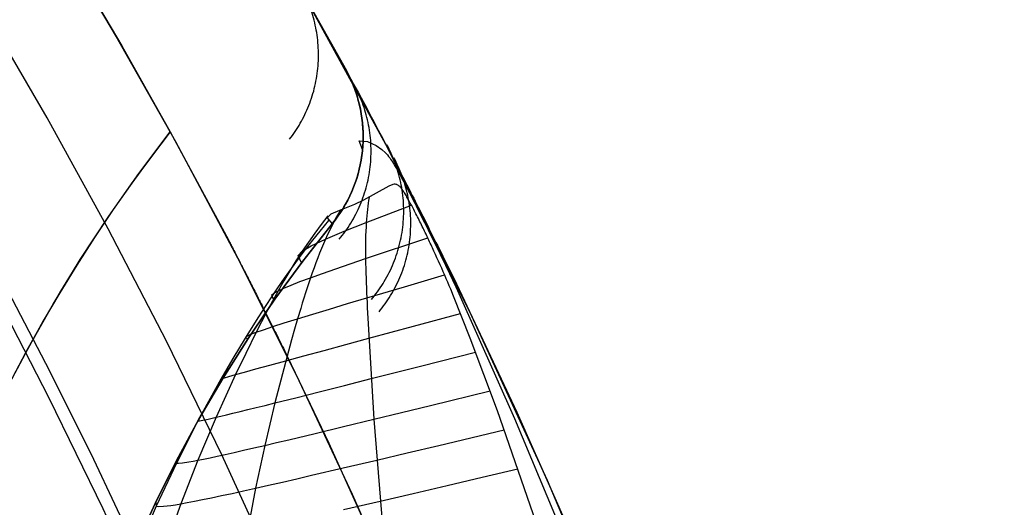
# Model space of a CAD drawing. Header units: millimetres. Extents: x -118 to 118, y -118 to 118.
# Tile 64 of 68: x 96 to 117, y 47 to 57. Entities that reach past the tile are written whole.
import ezdxf

# ---------------------------------------------------------------- set-up
doc = ezdxf.new("R2010")
doc.units = ezdxf.units.MM
doc.header["$MEASUREMENT"] = 0
doc.layers.add('Predefinito', color=5, linetype='Continuous')

msp = doc.modelspace()

# ---------------------------------------------------------------- linework, layer by layer
at = {"layer": 'Predefinito'}
for points in [[(100.272, 61.251), (101.758, 58.75), (103.181, 56.213)], [(100.272, 61.251), (101.758, 58.75), (103.181, 56.213)], [(113.5, 0), (113.472, 2.519), (113.387, 5.06), (113.244, 7.62), (113.041, 10.198), (112.777, 12.793), (112.45, 15.401), (112.06, 18.022), (111.605, 20.653), (111.084, 23.291), (110.497, 25.935), (109.842, 28.583), (109.119, 31.23), (108.326, 33.877), (107.465, 36.518), (106.533, 39.153), (105.531, 41.779), (104.459, 44.392), (103.316, 46.99), (102.103, 49.57), (100.82, 52.13), (99.468, 54.666), (98.046, 57.177), (96.556, 59.658)], [(97.203, 58.598), (98.294, 56.75), (99.349, 54.881)], [(99.349, 54.881), (98.294, 56.75), (97.203, 58.598)], [(108.5, 0), (108.458, 2.664), (108.35, 5.331), (108.175, 8.001), (107.933, 10.674), (107.627, 13.33), (107.256, 15.981), (106.82, 18.626), (106.319, 21.265), (105.755, 23.888), (105.129, 26.495), (104.439, 29.087), (103.687, 31.666), (102.872, 34.227), (101.997, 36.764), (101.061, 39.278), (100.065, 41.767), (99.006, 44.24), (97.889, 46.68), (96.715, 49.087), (95.483, 51.461), (94.186, 53.817), (92.835, 56.132), (91.429, 58.406)], [(117.5, 0), (117.43, 4.056), (117.22, 8.106), (116.87, 12.148), (116.381, 16.174), (115.754, 20.182), (114.988, 24.165), (114.086, 28.12), (113.047, 32.041), (111.874, 35.923), (110.567, 39.764), (109.129, 43.556), (107.56, 47.297), (105.864, 50.981), (104.041, 54.605), (102.094, 58.164)], [(103.181, 56.213), (103.227, 56.125), (103.271, 56.035), (103.311, 55.944), (103.348, 55.851), (103.382, 55.757), (103.413, 55.662), (103.441, 55.567), (103.466, 55.47), (103.487, 55.372), (103.505, 55.274), (103.52, 55.176), (103.532, 55.077), (103.54, 54.977), (103.545, 54.878), (103.547, 54.778)], [(103.547, 54.778), (103.545, 54.878), (103.54, 54.977), (103.532, 55.077), (103.52, 55.176), (103.505, 55.274), (103.487, 55.372), (103.466, 55.47), (103.441, 55.567), (103.413, 55.662), (103.382, 55.757), (103.348, 55.851), (103.311, 55.944), (103.271, 56.035), (103.227, 56.125), (103.181, 56.213)], [(92.085, 33.824), (92.104, 34.959), (92.16, 36.092), (92.254, 37.222), (92.386, 38.349), (92.555, 39.471), (92.761, 40.586), (93.004, 41.695), (93.284, 42.794), (93.6, 43.883), (93.952, 44.962), (94.34, 46.028), (94.763, 47.081), (95.22, 48.119), (95.712, 49.141), (96.238, 50.146), (96.796, 51.134), (97.388, 52.102), (98.011, 53.05), (98.665, 53.977), (99.349, 54.881)], [(99.349, 54.881), (98.925, 54.328), (98.511, 53.764), (98.107, 53.191), (97.714, 52.607), (97.332, 52.014), (96.962, 51.412), (96.603, 50.801), (96.257, 50.181), (95.922, 49.553)], [(99.349, 54.881), (100.62, 52.516)], [(103.547, 54.778), (103.545, 54.675), (103.54, 54.573), (103.531, 54.47), (103.519, 54.369), (103.503, 54.267), (103.484, 54.166), (103.461, 54.066), (103.435, 53.967), (103.406, 53.869), (103.373, 53.771), (103.337, 53.675), (103.297, 53.581), (103.255, 53.487), (103.209, 53.395), (103.16, 53.305), (103.108, 53.216), (103.053, 53.13), (102.996, 53.045), (102.935, 52.962), (102.871, 52.882)], [(102.871, 52.882), (102.935, 52.962), (102.996, 53.045), (103.053, 53.13), (103.108, 53.216), (103.16, 53.305), (103.209, 53.395), (103.255, 53.487), (103.297, 53.581), (103.337, 53.675), (103.373, 53.771), (103.406, 53.869), (103.435, 53.967), (103.461, 54.066), (103.484, 54.166), (103.503, 54.267), (103.519, 54.369), (103.531, 54.47), (103.54, 54.573), (103.545, 54.675), (103.547, 54.778)], [(96.085, 33.824), (96.102, 34.856), (96.155, 35.886), (96.243, 36.913), (96.367, 37.937), (96.525, 38.957), (96.718, 39.97), (96.945, 40.976), (97.207, 41.974), (97.503, 42.962), (97.832, 43.939), (98.195, 44.905), (98.59, 45.857), (99.018, 46.796), (99.477, 47.719), (99.968, 48.626), (100.49, 49.516), (101.042, 50.388), (101.623, 51.24), (102.233, 52.071), (102.871, 52.882)], [(102.871, 52.882), (102.233, 52.071), (101.623, 51.24), (101.042, 50.388), (100.49, 49.516), (99.968, 48.626), (99.477, 47.719), (99.018, 46.796), (98.59, 45.857), (98.195, 44.905), (97.832, 43.939), (97.503, 42.962), (97.207, 41.974), (96.945, 40.976), (96.718, 39.97), (96.525, 38.957), (96.367, 37.937), (96.243, 36.913), (96.155, 35.886), (96.102, 34.856), (96.085, 33.824)], [(96.085, 33.824), (96.102, 34.856), (96.155, 35.886), (96.243, 36.913), (96.367, 37.937), (96.525, 38.957), (96.718, 39.97), (96.945, 40.976), (97.207, 41.974), (97.503, 42.962), (97.832, 43.939), (98.195, 44.905), (98.59, 45.857), (99.018, 46.796), (99.477, 47.719), (99.968, 48.626), (100.49, 49.516), (101.042, 50.388), (101.623, 51.24), (102.233, 52.071), (102.871, 52.882)]]:
    msp.add_lwpolyline(points, dxfattribs=at)
at = {"layer": 'Predefinito', "extrusion": (0.002345, -0.004287, 0.999988)}
msp.add_lwpolyline([(103.026, 52.547), (103.06, 52.588), (103.092, 52.63), (103.125, 52.672), (103.156, 52.715), (103.187, 52.759), (103.218, 52.804), (103.247, 52.85), (103.276, 52.896), (103.305, 52.943), (103.332, 52.991), (103.359, 53.039), (103.385, 53.089), (103.41, 53.138), (103.434, 53.189), (103.457, 53.24), (103.48, 53.291), (103.502, 53.343), (103.522, 53.396), (103.542, 53.449), (103.561, 53.503), (103.578, 53.557), (103.595, 53.612), (103.611, 53.667), (103.625, 53.722), (103.639, 53.778), (103.652, 53.834), (103.663, 53.89), (103.674, 53.947), (103.683, 54.004), (103.691, 54.061), (103.699, 54.118), (103.705, 54.175), (103.71, 54.233), (103.714, 54.29), (103.716, 54.348), (103.718, 54.405), (103.719, 54.463), (103.718, 54.52), (103.716, 54.578), (103.714, 54.635), (103.71, 54.692), (103.705, 54.749), (103.699, 54.806), (103.692, 54.863), (103.684, 54.919), (103.675, 54.975), (103.665, 55.031), (103.653, 55.086), (103.641, 55.141), (103.628, 55.195), (103.614, 55.249), (103.599, 55.303), (103.583, 55.356), (103.566, 55.409), (103.548, 55.461), (103.529, 55.513), (103.51, 55.564), (103.489, 55.614), (103.468, 55.664), (103.446, 55.713), (103.423, 55.762), (103.4, 55.81), (103.376, 55.857), (103.351, 55.903)], dxfattribs=at)
at = {"layer": 'Predefinito', "extrusion": (-0.007671, 0.014032, 0.999872)}
msp.add_lwpolyline([(101.942, 54.725), (102.004, 54.808), (102.063, 54.893), (102.092, 54.937), (102.12, 54.982), (102.148, 55.027), (102.175, 55.073), (102.201, 55.119), (102.226, 55.166), (102.251, 55.214), (102.274, 55.263), (102.297, 55.312), (102.32, 55.361), (102.341, 55.411), (102.362, 55.462), (102.381, 55.513), (102.4, 55.565), (102.418, 55.617), (102.435, 55.67), (102.451, 55.722), (102.466, 55.776), (102.48, 55.83), (102.493, 55.884), (102.505, 55.938), (102.516, 55.992), (102.526, 56.047), (102.535, 56.102), (102.543, 56.158), (102.55, 56.213), (102.556, 56.269), (102.561, 56.325), (102.565, 56.38), (102.568, 56.436), (102.57, 56.492), (102.571, 56.548), (102.571, 56.604), (102.569, 56.66), (102.567, 56.715), (102.564, 56.771), (102.559, 56.826), (102.554, 56.881), (102.547, 56.937), (102.54, 56.991), (102.532, 57.046), (102.522, 57.1), (102.512, 57.154), (102.501, 57.208), (102.488, 57.261), (102.475, 57.314), (102.461, 57.366), (102.446, 57.418), (102.43, 57.47), (102.414, 57.521), (102.396, 57.572), (102.378, 57.622), (102.359, 57.671), (102.339, 57.72), (102.318, 57.769), (102.296, 57.817), (102.251, 57.911), (102.203, 58.002)], dxfattribs=at)
at = {"layer": 'Predefinito', "extrusion": (0.008778, -0.016066, 0.999832)}
msp.add_lwpolyline([(115.589, -4.775), (115.638, -4.755), (115.687, -4.735), (115.736, -4.713), (115.785, -4.69), (115.834, -4.667), (115.882, -4.642), (115.931, -4.616), (115.979, -4.59), (116.026, -4.562), (116.074, -4.534), (116.121, -4.504), (116.167, -4.473), (116.214, -4.442), (116.259, -4.409), (116.305, -4.376), (116.35, -4.342), (116.394, -4.306), (116.438, -4.27), (116.481, -4.233), (116.523, -4.194), (116.565, -4.155), (116.607, -4.116), (116.647, -4.075), (116.687, -4.033), (116.726, -3.991), (116.764, -3.948), (116.802, -3.904), (116.838, -3.859), (116.874, -3.813), (116.909, -3.767), (116.943, -3.72), (116.976, -3.673), (117.009, -3.625), (117.04, -3.576), (117.07, -3.526), (117.1, -3.477), (117.128, -3.426), (117.156, -3.375), (117.182, -3.324), (117.207, -3.272), (117.232, -3.22), (117.255, -3.167), (117.277, -3.114), (117.298, -3.061), (117.318, -3.008), (117.337, -2.954), (117.355, -2.9), (117.372, -2.846), (117.388, -2.792), (117.403, -2.737), (117.416, -2.683), (117.429, -2.628), (117.441, -2.574), (117.451, -2.519), (117.461, -2.465), (117.469, -2.41), (117.476, -2.356), (117.483, -2.301), (117.488, -2.247), (117.492, -2.193), (117.496, -2.139), (117.498, -2.086), (117.5, -2.033), (117.5, -1.98)], dxfattribs=at)
at = {"layer": 'Predefinito', "extrusion": (0.01019, -0.018684, 0.999774)}
msp.add_lwpolyline([(115.614, -5), (115.663, -4.98), (115.712, -4.959), (115.76, -4.937), (115.809, -4.914), (115.857, -4.89), (115.905, -4.866), (115.952, -4.84), (116, -4.813), (116.047, -4.785), (116.094, -4.756), (116.14, -4.727), (116.186, -4.696), (116.232, -4.664), (116.277, -4.632), (116.322, -4.598), (116.366, -4.564), (116.41, -4.528), (116.453, -4.492), (116.496, -4.455), (116.538, -4.417), (116.579, -4.378), (116.62, -4.338), (116.66, -4.297), (116.699, -4.256), (116.737, -4.213), (116.775, -4.17), (116.812, -4.126), (116.848, -4.082), (116.883, -4.036), (116.918, -3.99), (116.952, -3.944), (116.984, -3.897), (117.016, -3.849), (117.047, -3.8), (117.077, -3.751), (117.106, -3.701), (117.134, -3.651), (117.161, -3.601), (117.187, -3.55), (117.212, -3.498), (117.236, -3.446), (117.258, -3.394), (117.28, -3.342), (117.301, -3.289), (117.321, -3.236), (117.34, -3.182), (117.357, -3.129), (117.374, -3.075), (117.39, -3.021), (117.404, -2.967), (117.418, -2.913), (117.43, -2.859), (117.441, -2.805), (117.452, -2.75), (117.461, -2.696), (117.469, -2.642), (117.477, -2.588), (117.483, -2.534), (117.488, -2.481), (117.492, -2.427), (117.496, -2.374), (117.498, -2.32), (117.5, -2.267), (117.5, -2.215)], dxfattribs=at)
at = {"layer": 'Predefinito', "extrusion": (-0.020803, 0.038145, 0.999056)}
msp.add_lwpolyline([(-115.903, -2.576), (-115.988, -2.623), (-116.073, -2.673), (-116.156, -2.726), (-116.238, -2.782), (-116.319, -2.842), (-116.398, -2.904), (-116.475, -2.969), (-116.551, -3.038), (-116.624, -3.109), (-116.696, -3.183), (-116.765, -3.26), (-116.831, -3.339), (-116.895, -3.421), (-116.956, -3.505), (-117.015, -3.592), (-117.07, -3.68), (-117.122, -3.77), (-117.171, -3.862), (-117.217, -3.955), (-117.259, -4.05), (-117.298, -4.146), (-117.334, -4.243), (-117.366, -4.341), (-117.395, -4.439), (-117.42, -4.538), (-117.441, -4.637), (-117.459, -4.736), (-117.474, -4.835), (-117.486, -4.934), (-117.494, -5.032), (-117.498, -5.13), (-117.5, -5.227)], dxfattribs=at)
at = {"layer": 'Predefinito', "extrusion": (1, 0, 0)}
for points in [[(56.213, 0), (56.213, -99.998)], [(54.881, -99.999), (54.881, -132)], [(54.881, 0), (54.881, -99.999)], [(54.778, -99.999), (54.778, 0)], [(54.778, -99.999), (54.778, 0)], [(52.882, 0), (52.882, -100)]]:
    msp.add_lwpolyline(points, dxfattribs=at)
at = {"layer": 'Predefinito', "extrusion": (-0.039757, 0.073282, 0.996519)}
msp.add_lwpolyline([(-116.244, -7.928), (-116.313, -7.979), (-116.382, -8.032), (-116.449, -8.088), (-116.514, -8.146), (-116.579, -8.206), (-116.642, -8.268), (-116.703, -8.333), (-116.763, -8.399), (-116.821, -8.468), (-116.877, -8.538), (-116.931, -8.61), (-116.982, -8.684), (-117.032, -8.76), (-117.08, -8.837), (-117.125, -8.916), (-117.168, -8.996), (-117.208, -9.078), (-117.246, -9.16), (-117.281, -9.244), (-117.314, -9.328), (-117.344, -9.413), (-117.371, -9.499), (-117.396, -9.586), (-117.418, -9.673), (-117.438, -9.76), (-117.454, -9.847), (-117.468, -9.935), (-117.48, -10.022), (-117.489, -10.109), (-117.495, -10.196), (-117.499, -10.283), (-117.5, -10.369)], dxfattribs=at)
at = {"layer": 'Predefinito', "extrusion": (-0.069148, 0.128673, 0.989273)}
msp.add_lwpolyline([(-116.724, -16.743), (-116.769, -16.794), (-116.813, -16.846), (-116.855, -16.899), (-116.897, -16.953), (-116.938, -17.008), (-116.977, -17.065), (-117.015, -17.122), (-117.052, -17.18), (-117.088, -17.24), (-117.122, -17.3), (-117.155, -17.361), (-117.187, -17.423), (-117.217, -17.486), (-117.246, -17.549), (-117.273, -17.613), (-117.299, -17.678), (-117.324, -17.743), (-117.346, -17.809), (-117.368, -17.876), (-117.387, -17.942), (-117.405, -18.01), (-117.422, -18.077), (-117.437, -18.145), (-117.45, -18.213), (-117.462, -18.281), (-117.472, -18.349), (-117.481, -18.417), (-117.488, -18.485), (-117.493, -18.553), (-117.497, -18.621), (-117.499, -18.689), (-117.5, -18.757)], dxfattribs=at)
at = {"layer": 'Predefinito', "extrusion": (-0.094158, 0.176488, 0.979789)}
msp.add_lwpolyline([(-116.997, -24.422), (-117.027, -24.468), (-117.056, -24.514), (-117.084, -24.561), (-117.111, -24.608), (-117.138, -24.656), (-117.164, -24.705), (-117.188, -24.754), (-117.212, -24.803), (-117.236, -24.853), (-117.258, -24.904), (-117.279, -24.955), (-117.3, -25.007), (-117.319, -25.058), (-117.337, -25.111), (-117.355, -25.163), (-117.372, -25.216), (-117.387, -25.27), (-117.402, -25.323), (-117.415, -25.377), (-117.428, -25.431), (-117.439, -25.485), (-117.45, -25.539), (-117.46, -25.594), (-117.468, -25.648), (-117.476, -25.703), (-117.482, -25.758), (-117.488, -25.812), (-117.492, -25.867), (-117.496, -25.922), (-117.498, -25.976), (-117.5, -26.031), (-117.5, -26.085)], dxfattribs=at)
at = {"layer": 'Predefinito', "extrusion": (-0.114085, 0.214848, 0.969961)}
msp.add_lwpolyline([(-117.132, -30.523), (-117.176, -30.605), (-117.216, -30.689), (-117.255, -30.775), (-117.291, -30.861), (-117.324, -30.949), (-117.354, -31.038), (-117.382, -31.128), (-117.407, -31.219), (-117.429, -31.311), (-117.448, -31.404), (-117.464, -31.496), (-117.477, -31.589), (-117.487, -31.683), (-117.494, -31.776), (-117.499, -31.869), (-117.5, -31.962)], dxfattribs=at)
at = {"layer": 'Predefinito', "extrusion": (-0.146582, 0.277687, 0.949423)}
msp.add_lwpolyline([(-117.5, -41.565), (-117.499, -41.489), (-117.496, -41.413), (-117.491, -41.337), (-117.485, -41.261), (-117.476, -41.185), (-117.465, -41.11), (-117.453, -41.034), (-117.438, -40.959), (-117.422, -40.885), (-117.404, -40.811), (-117.384, -40.737), (-117.362, -40.664), (-117.338, -40.592), (-117.312, -40.52), (-117.285, -40.449), (-117.256, -40.379)], dxfattribs=at)
at = {"layer": 'Predefinito', "extrusion": (-0.232962, 0.446409, 0.863972)}
msp.add_lwpolyline([(-117.364, -66.386), (-117.38, -66.44), (-117.395, -66.494), (-117.41, -66.549), (-117.423, -66.604), (-117.435, -66.66), (-117.446, -66.716), (-117.457, -66.771), (-117.466, -66.828), (-117.474, -66.884), (-117.481, -66.94), (-117.487, -66.997), (-117.491, -67.053), (-117.495, -67.11), (-117.498, -67.167), (-117.499, -67.223), (-117.5, -67.28)], dxfattribs=at)
at = {"layer": 'Predefinito', "extrusion": (-0.292537, 0.565205, 0.771339)}
msp.add_lwpolyline([(-117.383, -84.561), (-117.411, -84.662), (-117.423, -84.713), (-117.434, -84.764), (-117.445, -84.816), (-117.454, -84.867), (-117.463, -84.919), (-117.471, -84.971), (-117.478, -85.023), (-117.484, -85.075), (-117.489, -85.127), (-117.493, -85.18), (-117.496, -85.232), (-117.498, -85.284), (-117.5, -85.389)], dxfattribs=at)
at = {"layer": 'Predefinito', "extrusion": (-0.34974, 0.682697, 0.641566)}
msp.add_lwpolyline([(-117.389, -102.479), (-117.415, -102.578), (-117.437, -102.678), (-117.456, -102.778), (-117.472, -102.88), (-117.484, -102.981), (-117.493, -103.083), (-117.498, -103.186), (-117.5, -103.288)], dxfattribs=at)
at = {"layer": 'Predefinito', "extrusion": (0.999981, 9.8278e-05, -0.006158)}
msp.add_lwpolyline([(52.823, -99.365), (53.009, -110.983)], dxfattribs=at)
at = {"layer": 'Predefinito', "extrusion": (-0.395262, 0.780887, 0.483718)}
msp.add_lwpolyline([(-117.385, -117.363), (-117.412, -117.463), (-117.435, -117.565), (-117.455, -117.667), (-117.471, -117.77), (-117.484, -117.874), (-117.493, -117.977), (-117.498, -118.081), (-117.5, -118.185)], dxfattribs=at)
at = {"layer": 'Predefinito', "extrusion": (-0.424463, 0.850033, 0.311889)}
msp.add_lwpolyline([(-117.373, -127.69), (-117.388, -127.743), (-117.402, -127.795), (-117.416, -127.849), (-117.428, -127.902), (-117.439, -127.956), (-117.45, -128.01), (-117.459, -128.064), (-117.468, -128.118), (-117.475, -128.172), (-117.482, -128.227), (-117.487, -128.282), (-117.492, -128.336), (-117.496, -128.391), (-117.498, -128.446), (-117.5, -128.501), (-117.5, -128.555)], dxfattribs=at)
at = {"layer": 'Predefinito', "extrusion": (-0.435672, 0.885151, 0.163394)}
msp.add_lwpolyline([(-117.349, -132.705), (-117.367, -132.761), (-117.384, -132.818), (-117.4, -132.876), (-117.415, -132.934), (-117.428, -132.992), (-117.441, -133.05), (-117.452, -133.109), (-117.462, -133.168), (-117.471, -133.227), (-117.479, -133.286), (-117.485, -133.346), (-117.491, -133.405), (-117.495, -133.464), (-117.498, -133.524), (-117.499, -133.584), (-117.5, -133.643)], dxfattribs=at)
at = {"layer": 'Predefinito', "extrusion": (-0.434772, 0.896593, 0.084234)}
msp.add_lwpolyline([(-117.313, -134.017), (-117.335, -134.08), (-117.356, -134.143), (-117.376, -134.206), (-117.394, -134.27), (-117.411, -134.335), (-117.426, -134.399), (-117.44, -134.465), (-117.453, -134.53), (-117.464, -134.596), (-117.474, -134.662), (-117.482, -134.728), (-117.488, -134.795), (-117.493, -134.861), (-117.497, -134.927), (-117.499, -134.994), (-117.5, -135.06)], dxfattribs=at)
at = {"layer": 'Predefinito', "extrusion": (-0.432033, 0.897701, 0.086493)}
msp.add_lwpolyline([(-117.288, -133.954), (-117.313, -134.02), (-117.337, -134.087), (-117.359, -134.154), (-117.38, -134.222), (-117.399, -134.29), (-117.417, -134.359), (-117.432, -134.429), (-117.447, -134.498), (-117.459, -134.568), (-117.47, -134.638), (-117.479, -134.709), (-117.487, -134.779), (-117.493, -134.85), (-117.497, -134.921), (-117.499, -134.991), (-117.5, -135.062)], dxfattribs=at)
at = {"layer": 'Predefinito', "extrusion": (-0.429095, 0.898387, 0.093689)}
msp.add_lwpolyline([(-117.261, -133.831), (-117.29, -133.901), (-117.316, -133.971), (-117.341, -134.042), (-117.365, -134.113), (-117.386, -134.186), (-117.406, -134.259), (-117.424, -134.332), (-117.44, -134.406), (-117.454, -134.48), (-117.466, -134.555), (-117.476, -134.629), (-117.485, -134.704), (-117.492, -134.779), (-117.496, -134.854), (-117.499, -134.929), (-117.5, -135.004)], dxfattribs=at)
at = {"layer": 'Predefinito', "extrusion": (-0.423345, 0.899984, 0.103961)}
msp.add_lwpolyline([(-117.205, -133.636), (-117.24, -133.712), (-117.273, -133.789), (-117.304, -133.866), (-117.333, -133.945), (-117.359, -134.025), (-117.383, -134.105), (-117.406, -134.187), (-117.425, -134.268), (-117.443, -134.351), (-117.458, -134.433), (-117.471, -134.517), (-117.481, -134.6), (-117.49, -134.683), (-117.495, -134.767), (-117.499, -134.85), (-117.5, -134.933)], dxfattribs=at)
at = {"layer": 'Predefinito', "extrusion": (-0.41835, 0.903179, 0.096185)}
msp.add_lwpolyline([(-117.15, -133.702), (-117.191, -133.782), (-117.23, -133.865), (-117.267, -133.948), (-117.301, -134.033), (-117.332, -134.119), (-117.361, -134.206), (-117.388, -134.295), (-117.411, -134.383), (-117.432, -134.473), (-117.45, -134.563), (-117.465, -134.654), (-117.478, -134.744), (-117.488, -134.835), (-117.494, -134.926), (-117.499, -135.017), (-117.5, -135.108)], dxfattribs=at)
at = {"layer": 'Predefinito', "extrusion": (-0.413229, 0.906134, 0.090348)}
msp.add_lwpolyline([(-117.092, -133.735), (-117.14, -133.821), (-117.186, -133.908), (-117.228, -133.997), (-117.268, -134.087), (-117.304, -134.179), (-117.338, -134.273), (-117.369, -134.367), (-117.396, -134.463), (-117.421, -134.559), (-117.442, -134.657), (-117.46, -134.754), (-117.474, -134.852), (-117.486, -134.95), (-117.494, -135.049), (-117.498, -135.147), (-117.5, -135.245)], dxfattribs=at)
at = {"layer": 'Predefinito', "extrusion": (-0.407889, 0.908621, 0.089631)}
msp.add_lwpolyline([(-117.033, -133.707), (-117.061, -133.752), (-117.088, -133.797), (-117.114, -133.842), (-117.139, -133.889), (-117.164, -133.935), (-117.188, -133.983), (-117.211, -134.03), (-117.233, -134.078), (-117.255, -134.127), (-117.275, -134.176), (-117.295, -134.225), (-117.314, -134.275), (-117.332, -134.325), (-117.349, -134.376), (-117.366, -134.427), (-117.381, -134.478), (-117.395, -134.529), (-117.409, -134.581), (-117.421, -134.633), (-117.433, -134.685), (-117.444, -134.737), (-117.454, -134.789), (-117.462, -134.842), (-117.47, -134.894), (-117.477, -134.947), (-117.483, -135), (-117.488, -135.052), (-117.493, -135.105), (-117.496, -135.157), (-117.498, -135.21), (-117.5, -135.263), (-117.5, -135.315)], dxfattribs=at)
at = {"layer": 'Predefinito', "extrusion": (-0.40267, 0.911389, 0.085014)}
msp.add_lwpolyline([(-116.974, -133.733), (-117.005, -133.779), (-117.036, -133.826), (-117.065, -133.873), (-117.094, -133.921), (-117.121, -133.97), (-117.148, -134.02), (-117.174, -134.07), (-117.199, -134.12), (-117.223, -134.171), (-117.247, -134.223), (-117.269, -134.275), (-117.29, -134.327), (-117.311, -134.38), (-117.33, -134.433), (-117.348, -134.487), (-117.366, -134.541), (-117.382, -134.596), (-117.397, -134.65), (-117.411, -134.705), (-117.425, -134.76), (-117.437, -134.816), (-117.448, -134.871), (-117.458, -134.927), (-117.467, -134.983), (-117.474, -135.038), (-117.481, -135.094), (-117.487, -135.15), (-117.492, -135.206), (-117.495, -135.262), (-117.498, -135.318), (-117.499, -135.374), (-117.5, -135.429)], dxfattribs=at)
at = {"layer": 'Predefinito'}
for points in [[(103.307, 33.797, -153.679), (102.62, 35.835, -153.679), (101.895, 37.86, -153.679), (101.13, 39.87, -153.679), (100.326, 41.865, -153.679), (99.483, 43.844, -153.679), (98.602, 45.805, -153.679), (97.683, 47.749, -153.679), (96.726, 49.674, -153.679), (95.731, 51.58, -153.679), (94.699, 53.465, -153.679), (93.629, 55.329, -153.679), (92.522, 57.172, -153.679), (91.379, 58.991, -153.679)], [(111.338, 0.012, -161), (111.294, 2.752, -161), (111.182, 5.491, -161), (111.003, 8.227, -161), (110.756, 10.96, -161), (110.442, 13.686, -161), (110.062, 16.406, -161), (109.615, 19.116, -161), (109.104, 21.815, -161), (108.527, 24.502, -161), (107.885, 27.175, -161), (107.179, 29.832, -161), (106.41, 32.472, -161), (105.576, 35.092, -161), (104.68, 37.692, -161), (103.722, 40.269, -161), (102.701, 42.823, -161), (101.617, 45.353, -161), (100.472, 47.856, -161), (99.265, 50.33, -161), (97.998, 52.773, -161), (96.672, 55.183, -161), (95.285, 57.559, -161)], [(103.181, 56.213, -99.998), (103.088, 56.384, -112.19), (103.098, 56.365, -116.255), (103.156, 56.259, -120.317), (103.208, 56.164, -122.346), (103.28, 56.031, -124.373), (103.375, 55.855, -126.394), (103.434, 55.746, -127.403), (103.502, 55.621, -128.408), (103.579, 55.476, -129.41), (103.669, 55.307, -130.408), (103.721, 55.211, -130.904), (103.777, 55.105, -131.397), (103.84, 54.986, -131.887), (103.875, 54.921, -132.129), (103.911, 54.851, -132.371)], [(103.547, 54.778, -99.999), (103.545, 54.871, -99.999), (103.541, 54.965, -99.999), (103.534, 55.058, -99.999), (103.523, 55.151, -99.999), (103.51, 55.244, -99.999), (103.494, 55.336, -99.999), (103.476, 55.427, -99.999), (103.454, 55.518, -99.999), (103.429, 55.609, -99.999), (103.402, 55.698, -99.999), (103.372, 55.787, -99.999), (103.339, 55.874, -99.998), (103.304, 55.961, -99.998), (103.265, 56.046, -99.998), (103.225, 56.13, -99.998), (103.181, 56.213, -99.998)], [(99.349, 54.881, -99.999), (98.918, 54.319, -99.999), (98.499, 53.748, -99.999), (98.091, 53.168, -99.999), (97.696, 52.58, -99.999), (97.313, 51.983, -99.999), (96.942, 51.378, -99.999), (96.583, 50.766, -99.999), (96.238, 50.147, -99.999), (95.905, 49.52, -99.999)], [(102.871, 52.882, -100), (102.911, 52.932, -100), (102.95, 52.983, -100), (102.988, 53.034, -100), (103.025, 53.087, -100), (103.06, 53.14, -100), (103.095, 53.195, -100), (103.128, 53.249, -100), (103.16, 53.305, -100), (103.191, 53.361, -100), (103.221, 53.418, -100), (103.249, 53.476, -100), (103.277, 53.534, -100), (103.303, 53.592, -100), (103.327, 53.652, -100), (103.351, 53.711, -100), (103.373, 53.772, -100), (103.394, 53.832, -100), (103.413, 53.893, -100), (103.432, 53.955, -100), (103.449, 54.017, -100), (103.464, 54.079, -100), (103.478, 54.141, -99.999), (103.491, 54.204, -99.999), (103.503, 54.267, -99.999), (103.513, 54.331, -99.999), (103.522, 54.394, -99.999), (103.53, 54.458, -99.999), (103.536, 54.522, -99.999), (103.541, 54.586, -99.999), (103.544, 54.65, -99.999), (103.546, 54.714, -99.999), (103.547, 54.778, -99.999)], [(103.534, 54.5, -99.999), (103.456, 54.688, -116.225), (103.64, 54.671, -124.254), (103.83, 54.586, -128.247), (103.956, 54.497, -130.228), (104.032, 54.426, -131.211), (104.075, 54.378, -131.698), (104.099, 54.348, -131.94), (104.125, 54.315, -132.181)], [(103.911, 54.851, -132.371), (103.938, 54.801, -132.533), (103.966, 54.749, -132.694), (103.995, 54.692, -132.855), (104.026, 54.633, -133.014), (104.06, 54.569, -133.171), (104.095, 54.502, -133.326), (104.133, 54.43, -133.478), (104.152, 54.393, -133.553), (104.172, 54.354, -133.627), (104.193, 54.314, -133.701), (104.215, 54.273, -133.773), (104.237, 54.23, -133.844), (104.26, 54.186, -133.915), (104.283, 54.141, -133.984), (104.307, 54.095, -134.052), (104.332, 54.047, -134.119), (104.357, 53.998, -134.185), (104.383, 53.948, -134.25), (104.41, 53.896, -134.314), (104.438, 53.842, -134.377), (104.466, 53.788, -134.438), (104.495, 53.732, -134.497), (104.524, 53.675, -134.556), (104.554, 53.617, -134.612), (104.584, 53.557, -134.667), (104.615, 53.497, -134.72), (104.646, 53.436, -134.772), (104.678, 53.373, -134.822), (104.71, 53.31, -134.87), (104.743, 53.246, -134.916), (104.776, 53.18, -134.961), (104.81, 53.114, -135.004), (104.844, 53.046, -135.045), (104.879, 52.978, -135.085), (104.914, 52.908, -135.122), (104.95, 52.838, -135.158), (104.985, 52.767, -135.192), (105.022, 52.695, -135.225), (105.058, 52.622, -135.255), (105.094, 52.549, -135.284), (105.131, 52.476, -135.311), (105.168, 52.402, -135.336), (105.205, 52.328, -135.359), (105.242, 52.254, -135.38), (105.279, 52.179, -135.4), (105.316, 52.104, -135.419), (105.353, 52.029, -135.436), (105.428, 51.877, -135.465), (105.503, 51.725, -135.49), (105.578, 51.571, -135.51), (106.894, 48.785, -135.797), (108.003, 46.278, -136.026)], [(104.125, 54.315, -132.181), (104.143, 54.289, -132.338), (104.163, 54.261, -132.495), (104.184, 54.229, -132.65), (104.206, 54.193, -132.802), (104.218, 54.174, -132.878), (104.231, 54.153, -132.953), (104.244, 54.131, -133.027), (104.258, 54.107, -133.1), (104.272, 54.082, -133.173), (104.287, 54.056, -133.245), (104.303, 54.028, -133.316), (104.319, 53.999, -133.386), (104.336, 53.968, -133.455), (104.354, 53.936, -133.523), (104.372, 53.902, -133.589), (104.391, 53.866, -133.655), (104.411, 53.829, -133.719), (104.431, 53.791, -133.782), (104.452, 53.751, -133.843), (104.474, 53.71, -133.904), (104.496, 53.667, -133.963), (104.519, 53.623, -134.021), (104.543, 53.577, -134.078), (104.567, 53.53, -134.133), (104.592, 53.481, -134.187), (104.618, 53.431, -134.239), (104.644, 53.38, -134.29), (104.671, 53.328, -134.34), (104.698, 53.274, -134.387), (104.725, 53.22, -134.433), (104.754, 53.164, -134.477), (104.782, 53.108, -134.519), (104.811, 53.05, -134.56), (104.84, 52.992, -134.599), (104.87, 52.932, -134.636), (104.9, 52.872, -134.671), (104.931, 52.811, -134.705), (104.962, 52.749, -134.736), (104.993, 52.686, -134.766), (105.025, 52.621, -134.795), (105.057, 52.556, -134.821), (105.089, 52.49, -134.846), (105.122, 52.424, -134.868), (105.155, 52.357, -134.889), (105.188, 52.289, -134.908), (105.221, 52.221, -134.925), (105.254, 52.152, -134.941), (105.288, 52.083, -134.955), (105.321, 52.014, -134.967), (105.355, 51.944, -134.978), (105.388, 51.873, -134.987), (105.422, 51.802, -134.995), (105.456, 51.731, -135.001), (105.491, 51.658, -135.006), (105.56, 51.512, -135.012), (105.631, 51.361, -135.014), (106.843, 48.646, -135.022), (107.91, 46.076, -135.054)], [(104.221, 53.742, -131.999), (104.19, 53.737, -131.749), (104.104, 53.699, -131.021), (103.556, 53.394, -126.307), (103.354, 53.302, -124.351), (103.178, 53.23, -122.369), (103.033, 53.173, -120.363), (102.84, 53.09, -116.306), (102.76, 53.013, -111.207), (102.871, 52.882, -100)], [(107.313, 46.382, -134.202), (106.468, 48.812, -134.319), (105.876, 50.394, -134.429), (105.514, 51.306, -134.522), (105.451, 51.457, -134.532), (105.419, 51.533, -134.535), (105.387, 51.609, -134.537), (105.355, 51.684, -134.538), (105.322, 51.761, -134.536), (105.288, 51.837, -134.532), (105.255, 51.914, -134.526), (105.221, 51.99, -134.518), (105.187, 52.066, -134.507), (105.153, 52.141, -134.494), (105.12, 52.215, -134.478), (105.087, 52.287, -134.46), (105.071, 52.322, -134.45), (105.055, 52.356, -134.44), (105.039, 52.39, -134.429), (105.023, 52.424, -134.417), (105.008, 52.457, -134.405), (104.992, 52.491, -134.392), (104.976, 52.524, -134.378), (104.961, 52.557, -134.364), (104.945, 52.589, -134.349), (104.929, 52.622, -134.333), (104.914, 52.655, -134.316), (104.898, 52.688, -134.298), (104.882, 52.721, -134.28), (104.865, 52.755, -134.26), (104.849, 52.788, -134.239), (104.832, 52.823, -134.217), (104.815, 52.857, -134.194), (104.798, 52.891, -134.17), (104.781, 52.926, -134.144), (104.764, 52.96, -134.118), (104.747, 52.995, -134.09), (104.73, 53.029, -134.061), (104.713, 53.062, -134.031), (104.696, 53.095, -134.001), (104.68, 53.127, -133.969), (104.664, 53.159, -133.937), (104.648, 53.19, -133.904), (104.632, 53.22, -133.87), (104.617, 53.249, -133.836), (104.602, 53.277, -133.8), (104.587, 53.305, -133.764), (104.572, 53.333, -133.726), (104.557, 53.36, -133.687), (104.543, 53.387, -133.647), (104.528, 53.413, -133.606), (104.514, 53.438, -133.563), (104.5, 53.462, -133.52), (104.486, 53.486, -133.475), (104.473, 53.508, -133.429), (104.46, 53.53, -133.382), (104.447, 53.551, -133.334), (104.434, 53.57, -133.285), (104.422, 53.589, -133.235), (104.41, 53.606, -133.186), (104.399, 53.621, -133.137), (104.389, 53.636, -133.087), (104.378, 53.649, -133.038), (104.369, 53.661, -132.989), (104.359, 53.672, -132.94), (104.35, 53.682, -132.892), (104.342, 53.69, -132.844), (104.333, 53.698, -132.796), (104.318, 53.712, -132.7), (104.303, 53.722, -132.606), (104.289, 53.73, -132.514), (104.276, 53.736, -132.424), (104.264, 53.739, -132.335), (104.242, 53.743, -132.164), (104.221, 53.742, -131.999)], [(103.675, 53.454, -127.374), (103.665, 53.391, -127.444), (103.655, 53.327, -127.513), (103.646, 53.261, -127.58), (103.637, 53.193, -127.646), (103.63, 53.124, -127.71), (103.623, 53.053, -127.772), (103.618, 52.981, -127.833), (103.613, 52.908, -127.891), (103.608, 52.816, -127.961), (103.603, 52.722, -128.028), (103.6, 52.626, -128.091), (103.598, 52.528, -128.152), (103.597, 52.429, -128.209), (103.597, 52.328, -128.263), (103.597, 52.226, -128.313), (103.598, 52.123, -128.36), (103.6, 52.019, -128.404), (103.602, 51.914, -128.444), (103.605, 51.807, -128.481), (103.609, 51.7, -128.515), (103.612, 51.593, -128.546), (103.616, 51.485, -128.574), (103.621, 51.376, -128.599), (103.625, 51.267, -128.621), (103.63, 51.158, -128.641), (103.635, 51.049, -128.659), (103.646, 50.83, -128.69), (103.776, 48.627, -128.945), (103.996, 45.953, -129.223)], [(103.055, 53.182, -120.699), (103.011, 53.107, -120.764), (102.968, 53.031, -120.827), (102.925, 52.953, -120.889), (102.884, 52.874, -120.95), (102.843, 52.794, -121.009), (102.804, 52.713, -121.067), (102.765, 52.63, -121.123), (102.727, 52.546, -121.178), (102.683, 52.446, -121.24), (102.64, 52.344, -121.3), (102.598, 52.241, -121.358), (102.556, 52.137, -121.413), (102.516, 52.032, -121.466), (102.477, 51.925, -121.517), (102.438, 51.817, -121.564), (102.4, 51.708, -121.61), (102.363, 51.599, -121.652), (102.326, 51.488, -121.692), (102.29, 51.377, -121.729), (102.255, 51.265, -121.765), (102.22, 51.153, -121.797), (102.186, 51.04, -121.828), (102.118, 50.814, -121.883), (102.052, 50.586, -121.93), (101.987, 50.358, -121.971), (101.623, 48.982, -122.191), (101.405, 48.059, -122.339), (101.206, 47.129, -122.476), (101.028, 46.195, -122.608)], [(102.205, 52.034, -100), (102.132, 52.191, -110.672), (102.219, 52.283, -114.212), (102.418, 52.401, -117.721), (102.727, 52.546, -121.178), (103.133, 52.717, -124.567), (103.613, 52.908, -127.891), (104.598, 53.285, -133.791)], [(102.79, 52.952, -106.898), (102.602, 52.724, -106.964), (102.442, 52.525, -107.018), (102.285, 52.322, -107.069), (102.131, 52.117, -107.117), (101.979, 51.909, -107.163), (101.829, 51.699, -107.205), (101.682, 51.486, -107.244), (101.537, 51.271, -107.279), (101.253, 50.835, -107.34), (100.978, 50.394, -107.387), (100.71, 49.949, -107.425), (100.449, 49.5, -107.458), (99.95, 48.592, -107.523), (99.481, 47.673, -107.587), (99.041, 46.739, -107.647), (98.633, 45.794, -107.705)], [(102.78, 53.051, -113.813), (102.634, 52.866, -113.92), (102.492, 52.676, -114.022), (102.354, 52.482, -114.12), (102.219, 52.283, -114.212), (102.084, 52.074, -114.301), (101.952, 51.86, -114.384), (101.823, 51.643, -114.46), (101.697, 51.423, -114.529), (101.573, 51.2, -114.591), (101.452, 50.975, -114.647), (101.334, 50.748, -114.696), (101.217, 50.52, -114.739), (100.989, 50.062, -114.812), (100.768, 49.6, -114.874), (100.344, 48.671, -114.998), (99.949, 47.735, -115.12), (99.579, 46.789, -115.236), (99.238, 45.836, -115.346)], [(100.62, 52.516, -132), (100.621, 52.514, -132.104), (100.623, 52.51, -132.207), (100.627, 52.502, -132.31), (100.632, 52.492, -132.413), (100.64, 52.478, -132.515), (100.648, 52.461, -132.617), (100.659, 52.441, -132.718), (100.671, 52.418, -132.819), (100.684, 52.393, -132.918), (100.699, 52.364, -133.017), (100.715, 52.332, -133.114), (100.733, 52.298, -133.21), (100.753, 52.26, -133.305), (100.774, 52.22, -133.398), (100.796, 52.176, -133.49), (100.82, 52.13, -133.58), (100.845, 52.081, -133.668), (100.872, 52.03, -133.754), (100.9, 51.976, -133.838), (100.914, 51.948, -133.88), (100.929, 51.919, -133.92), (100.944, 51.89, -133.96), (100.959, 51.86, -134), (100.975, 51.83, -134.039), (100.991, 51.798, -134.077), (101.007, 51.767, -134.115), (101.024, 51.734, -134.152), (101.041, 51.701, -134.189), (101.058, 51.667, -134.225), (101.076, 51.633, -134.26), (101.093, 51.598, -134.295), (101.111, 51.563, -134.329), (101.13, 51.527, -134.362), (101.148, 51.49, -134.395), (101.167, 51.453, -134.427), (101.186, 51.416, -134.458), (101.205, 51.378, -134.488), (101.225, 51.34, -134.517), (101.245, 51.301, -134.546), (101.264, 51.262, -134.574), (101.284, 51.222, -134.6), (101.305, 51.182, -134.626), (101.325, 51.142, -134.652), (101.346, 51.101, -134.676), (101.366, 51.06, -134.7), (101.387, 51.018, -134.723), (101.409, 50.976, -134.745), (101.43, 50.934, -134.766), (101.451, 50.891, -134.786), (101.473, 50.848, -134.805), (101.494, 50.805, -134.824), (101.516, 50.761, -134.841), (101.538, 50.717, -134.858), (101.56, 50.673, -134.874), (101.583, 50.628, -134.889), (101.605, 50.584, -134.903), (101.627, 50.539, -134.916), (101.65, 50.494, -134.928), (101.672, 50.448, -134.939), (101.695, 50.403, -134.949), (101.717, 50.357, -134.959), (101.74, 50.311, -134.967), (101.763, 50.265, -134.975), (101.786, 50.219, -134.981), (101.809, 50.172, -134.987), (101.832, 50.126, -134.991), (101.854, 50.079, -134.995), (101.877, 50.033, -134.997), (101.9, 49.986, -134.999), (102.799, 48.11, -135), (104.165, 45.077, -135)], [(101.605, 51.214, -100), (101.562, 51.334, -110.914), (101.613, 51.375, -112.725), (101.697, 51.423, -114.529), (101.818, 51.481, -116.323), (101.977, 51.548, -118.103), (102.171, 51.623, -119.866), (102.4, 51.708, -121.61), (102.661, 51.802, -123.33), (102.951, 51.903, -125.027), (103.598, 52.123, -128.36), (104.953, 52.573, -134.356)], [(101.033, 50.374, -100), (100.978, 50.394, -107.387), (101.031, 50.441, -111.076), (101.104, 50.476, -112.912), (101.217, 50.52, -114.739), (101.376, 50.577, -116.554), (101.58, 50.644, -118.352), (101.828, 50.724, -120.13), (102.118, 50.814, -121.883), (102.448, 50.915, -123.607), (102.813, 51.025, -125.304), (103.207, 51.143, -126.975), (103.625, 51.267, -128.621), (104.448, 51.511, -131.612), (105.319, 51.767, -134.536)], [(100.489, 49.515, -100), (100.449, 49.5, -107.458), (100.531, 49.53, -111.181), (100.626, 49.559, -113.033), (100.768, 49.6, -114.874), (100.963, 49.655, -116.701), (101.212, 49.724, -118.509), (101.512, 49.806, -120.292), (101.861, 49.901, -122.045), (102.258, 50.009, -123.766), (102.695, 50.127, -125.454), (103.167, 50.255, -127.111), (103.668, 50.391, -128.739), (104.639, 50.654, -131.65), (105.666, 50.932, -134.484)], [(99.975, 48.638, -100), (99.95, 48.592, -107.523), (99.987, 48.595, -109.402), (100.059, 48.608, -111.277), (100.175, 48.633, -113.143), (100.344, 48.671, -114.998), (100.452, 48.696, -115.919), (100.575, 48.725, -116.835), (100.713, 48.758, -117.746), (100.867, 48.796, -118.65), (101.035, 48.837, -119.548), (101.217, 48.881, -120.438), (101.413, 48.93, -121.319), (101.623, 48.982, -122.191), (102.084, 49.097, -123.907), (102.591, 49.225, -125.586), (103.138, 49.364, -127.229), (103.718, 49.511, -128.839), (104.824, 49.793, -131.664), (105.992, 50.091, -134.403)], [(99.492, 47.746, -100), (99.481, 47.673, -107.587), (99.529, 47.67, -109.482), (99.616, 47.677, -111.373), (99.752, 47.698, -113.253), (99.843, 47.714, -114.189), (99.949, 47.735, -115.12), (100.073, 47.76, -116.047), (100.213, 47.789, -116.969), (100.371, 47.823, -117.884), (100.546, 47.862, -118.792), (100.737, 47.905, -119.692), (100.944, 47.952, -120.584), (101.167, 48.003, -121.466), (101.405, 48.059, -122.339), (101.659, 48.119, -123.2), (101.927, 48.182, -124.05), (102.502, 48.319, -125.721), (103.121, 48.468, -127.351), (103.776, 48.627, -128.945), (104.383, 48.775, -130.331), (105.009, 48.928, -131.691), (106.309, 49.247, -134.346)], [(99.037, 46.835, -100), (99.041, 46.739, -107.647), (99.1, 46.731, -109.558), (99.201, 46.735, -111.462), (99.357, 46.753, -113.357), (99.46, 46.768, -114.298), (99.579, 46.789, -115.236), (99.718, 46.814, -116.168), (99.876, 46.844, -117.094), (100.053, 46.88, -118.013), (100.248, 46.92, -118.925), (100.461, 46.965, -119.828), (100.692, 47.015, -120.721), (100.941, 47.07, -121.604), (101.206, 47.129, -122.476), (101.489, 47.193, -123.336), (101.787, 47.261, -124.184), (102.099, 47.332, -125.02), (102.425, 47.408, -125.846), (103.113, 47.568, -127.464), (103.841, 47.739, -129.041), (104.506, 47.896, -130.393), (105.192, 48.059, -131.717), (106.616, 48.399, -134.293)], [(103.118, 46.664, -127.573), (103.915, 46.848, -129.134), (104.634, 47.014, -130.454), (105.376, 47.187, -131.745), (106.137, 47.364, -133.009), (106.915, 47.547, -134.249)]]:
    msp.add_polyline3d(points, dxfattribs=at)

doc.saveas('drawing.dxf')
